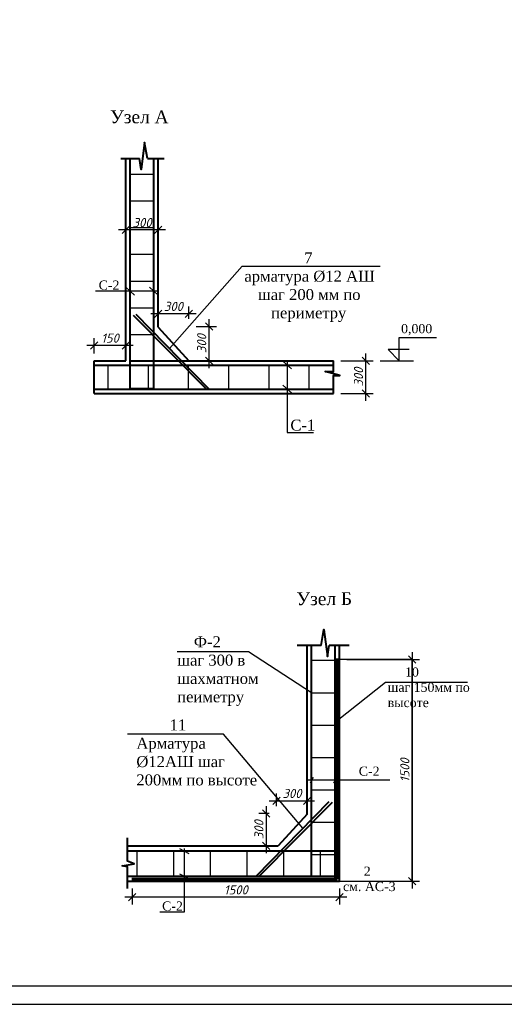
# Model space of a CAD drawing. Header units: millimetres. Extents: x -3143211 to -2549809, y 1060331 to 1341741.
# Tile 96 of 141: x -3089837 to -3076620, y 1244805 to 1271680. Entities that reach past the tile are written whole.
import ezdxf

# ---------------------------------------------------------------- set-up
doc = ezdxf.new("R2010")
doc.units = ezdxf.units.MM
for name, color, linetype in [('Дераза', 5, 'Continuous'), ('размер', 34, 'Continuous'), ('шрифт', 1, 'Continuous')]:
    doc.layers.add(name, color=color, linetype=linetype)
doc.layers.add('Сплошная толстая', color=7, linetype='Continuous', lineweight=40)
doc.styles.get("Standard").update_dxf_attribs({"font": 'isocpeui.ttf'})
doc.dimstyles.new('STANDARD-100', dxfattribs={"dimtxt": 250, "dimasz": 200, "dimexe": 200, "dimexo": 200, "dimgap": 75, "dimtad": 1, "dimdec": 0, "dimzin": 0, "dimdsep": 46, "dimtxsty": 'Standard', "dimblk": 'OBLIQUE', "dimcen": 0.09, "dimdle": 200, "dimadec": 0, "dimazin": 0, "dimtfac": 1, "dimtdec": 0, "dimtofl": 0, "dimtmove": 0, "dimatfit": 3, "dimldrblk": 'OBLIQUE', "dimfxl": 1, "dimtolj": 1, "dimtzin": 0, "dimarcsym": 0})

# ---------------------------------------------------------------- blocks, each defined once
blk = doc.blocks.new('_Oblique')
at = {"color": 0, "linetype": 'ByBlock', "lineweight": -2}
blk.add_line((-0.5, -0.5), (0.5, 0.5), dxfattribs=at)
blk = doc.blocks.new('*D83')
at = {"layer": 'Defpoints', "color": 0, "transparency": 16777216}
for p in [(-3081114, 1254217), (-3081112, 1248169), (-3079132, 1248169)]:
    blk.add_point(p, dxfattribs=at)
at = {"layer": 'Дераза', "color": 0, "lineweight": -2, "transparency": 16777216}
for p, q in [((-3079132, 1254417), (-3079132, 1247969)), ((-3080914, 1254217), (-3078932, 1254217)), ((-3080912, 1248169), (-3078932, 1248169))]:
    blk.add_line(p, q, dxfattribs=at)
at = {"layer": 'Дераза', "color": 0, "lineweight": -2, "transparency": 16777216, "xscale": 200, "yscale": 200, "zscale": 200}
for p, rotation in [((-3079132, 1254217), 90), ((-3079132, 1248169), 270)]:
    blk.add_blockref('_Oblique', p, dxfattribs=dict(at, rotation=rotation))
at = {"layer": 'Дераза', "color": 0, "transparency": 16777216, "insert": (-3079332, 1251193), "char_height": 250, "attachment_point": 5, "rotation": 90}
blk.add_mtext('\\A1;1500', dxfattribs=at)
blk = doc.blocks.new('*D53')
at = {"layer": 'Defpoints', "color": 0, "transparency": 16777216}
for p in [(-3081992, 1250360), (-3082831, 1250013), (-3081992, 1250013)]:
    blk.add_point(p, dxfattribs=at)
at = {"layer": 'Дераза', "color": 0, "lineweight": -2, "transparency": 16777216}
for p, q in [((-3082831, 1250213), (-3082831, 1250560)), ((-3081992, 1250213), (-3081992, 1250560)), ((-3083031, 1250360), (-3081792, 1250360))]:
    blk.add_line(p, q, dxfattribs=at)
at = {"layer": 'Дераза', "color": 0, "lineweight": -2, "transparency": 16777216, "xscale": 200, "yscale": 200, "zscale": 200, "rotation": 180}
blk.add_blockref('_Oblique', (-3082831, 1250360), dxfattribs=at)
at = {"layer": 'Дераза', "color": 0, "lineweight": -2, "transparency": 16777216, "xscale": 200, "yscale": 200, "zscale": 200}
blk.add_blockref('_Oblique', (-3081992, 1250360), dxfattribs=at)
at = {"layer": 'Дераза', "color": 0, "transparency": 16777216, "insert": (-3082411, 1250560), "char_height": 250, "attachment_point": 5}
blk.add_mtext('\\A1;300', dxfattribs=at)
blk = doc.blocks.new('*D54')
at = {"layer": 'Defpoints', "color": 0, "transparency": 16777216}
for p in [(-3082831, 1250013), (-3083112, 1249127), (-3082831, 1249127)]:
    blk.add_point(p, dxfattribs=at)
at = {"layer": 'Дераза', "color": 0, "lineweight": -2, "transparency": 16777216}
for p, q in [((-3083031, 1250013), (-3083312, 1250013)), ((-3083112, 1250213), (-3083112, 1248927)), ((-3083031, 1249127), (-3083312, 1249127))]:
    blk.add_line(p, q, dxfattribs=at)
at = {"layer": 'Дераза', "color": 0, "lineweight": -2, "transparency": 16777216, "xscale": 200, "yscale": 200, "zscale": 200}
for p, rotation in [((-3083112, 1250013), 90), ((-3083112, 1249127), 270)]:
    blk.add_blockref('_Oblique', p, dxfattribs=dict(at, rotation=rotation))
at = {"layer": 'Дераза', "color": 0, "transparency": 16777216, "insert": (-3083312, 1249570), "char_height": 250, "attachment_point": 5, "rotation": 90}
blk.add_mtext('\\A1;300', dxfattribs=at)
blk = doc.blocks.new('*D55')
at = {"layer": 'Defpoints', "color": 0, "transparency": 16777216}
for p in [(-3086769, 1248169), (-3081112, 1248169), (-3086769, 1247728)]:
    blk.add_point(p, dxfattribs=at)
at = {"layer": 'Дераза', "color": 0, "lineweight": -2, "transparency": 16777216}
for p, q in [((-3086769, 1247969), (-3086769, 1247528)), ((-3081112, 1247969), (-3081112, 1247528)), ((-3080912, 1247728), (-3086969, 1247728))]:
    blk.add_line(p, q, dxfattribs=at)
at = {"layer": 'Дераза', "color": 0, "lineweight": -2, "transparency": 16777216, "xscale": 200, "yscale": 200, "zscale": 200, "rotation": 180}
blk.add_blockref('_Oblique', (-3086769, 1247728), dxfattribs=at)
at = {"layer": 'Дераза', "color": 0, "lineweight": -2, "transparency": 16777216, "xscale": 200, "yscale": 200, "zscale": 200}
blk.add_blockref('_Oblique', (-3081112, 1247728), dxfattribs=at)
at = {"layer": 'Дераза', "color": 0, "transparency": 16777216, "insert": (-3083940, 1247928), "char_height": 250, "attachment_point": 5}
blk.add_mtext('\\A1;1500', dxfattribs=at)
blk = doc.blocks.new('*D155')
at = {"layer": 'Defpoints', "color": 0, "transparency": 16777216}
for p in [(-3085221, 1263307), (-3084673, 1263307), (-3085219, 1262368)]:
    blk.add_point(p, dxfattribs=at)
at = {"layer": 'Дераза', "color": 0, "lineweight": -2, "transparency": 16777216}
for p, q in [((-3084673, 1262168), (-3084673, 1263507)), ((-3085021, 1263307), (-3084473, 1263307)), ((-3085019, 1262368), (-3084473, 1262368))]:
    blk.add_line(p, q, dxfattribs=at)
at = {"layer": 'Дераза', "color": 0, "lineweight": -2, "transparency": 16777216, "xscale": 200, "yscale": 200, "zscale": 200}
for p, rotation in [((-3084673, 1263307), 90), ((-3084673, 1262368), 270)]:
    blk.add_blockref('_Oblique', p, dxfattribs=dict(at, rotation=rotation))
at = {"layer": 'Дераза', "color": 0, "transparency": 16777216, "insert": (-3084873, 1262838), "char_height": 250, "attachment_point": 5, "rotation": 90}
blk.add_mtext('\\A1;300', dxfattribs=at)
blk = doc.blocks.new('*D154')
at = {"layer": 'Defpoints', "color": 0, "transparency": 16777216}
for p in [(-3086060, 1263654), (-3086060, 1263312), (-3085228, 1263312)]:
    blk.add_point(p, dxfattribs=at)
at = {"layer": 'Дераза', "color": 0, "lineweight": -2, "transparency": 16777216}
for p, q in [((-3086060, 1263512), (-3086060, 1263854)), ((-3085228, 1263512), (-3085228, 1263854)), ((-3085028, 1263654), (-3086260, 1263654))]:
    blk.add_line(p, q, dxfattribs=at)
at = {"layer": 'Дераза', "color": 0, "lineweight": -2, "transparency": 16777216, "xscale": 200, "yscale": 200, "zscale": 200, "rotation": 180}
blk.add_blockref('_Oblique', (-3086060, 1263654), dxfattribs=at)
at = {"layer": 'Дераза', "color": 0, "lineweight": -2, "transparency": 16777216, "xscale": 200, "yscale": 200, "zscale": 200}
blk.add_blockref('_Oblique', (-3085228, 1263654), dxfattribs=at)
at = {"layer": 'Дераза', "color": 0, "transparency": 16777216, "insert": (-3085644, 1263854), "char_height": 250, "attachment_point": 5}
blk.add_mtext('\\A1;300', dxfattribs=at)
blk = doc.blocks.new('*D156')
at = {"layer": 'Defpoints', "color": 0, "transparency": 16777216}
for p in [(-3086938, 1266015), (-3086938, 1265942), (-3086060, 1266015)]:
    blk.add_point(p, dxfattribs=at)
at = {"layer": 'Дераза', "color": 0, "lineweight": -2, "transparency": 16777216}
for p, q in [((-3085860, 1265942), (-3087138, 1265942)), ((-3086938, 1265815), (-3086938, 1265742)), ((-3086060, 1265815), (-3086060, 1265742))]:
    blk.add_line(p, q, dxfattribs=at)
at = {"layer": 'Дераза', "color": 0, "lineweight": -2, "transparency": 16777216, "xscale": 200, "yscale": 200, "zscale": 200, "rotation": 180}
blk.add_blockref('_Oblique', (-3086938, 1265942), dxfattribs=at)
at = {"layer": 'Дераза', "color": 0, "lineweight": -2, "transparency": 16777216, "xscale": 200, "yscale": 200, "zscale": 200}
blk.add_blockref('_Oblique', (-3086060, 1265942), dxfattribs=at)
at = {"layer": 'Дераза', "color": 0, "transparency": 16777216, "insert": (-3086499, 1266142), "char_height": 250, "attachment_point": 5}
blk.add_mtext('\\A1;300', dxfattribs=at)
blk = doc.blocks.new('*D157')
at = {"layer": 'Defpoints', "color": 0, "transparency": 16777216}
for p in [(-3081275, 1262368), (-3080395, 1262368), (-3081275, 1261480)]:
    blk.add_point(p, dxfattribs=at)
at = {"layer": 'Дераза', "color": 0, "lineweight": -2, "transparency": 16777216}
for p, q in [((-3081075, 1262368), (-3080195, 1262368)), ((-3080395, 1261280), (-3080395, 1262568)), ((-3081075, 1261480), (-3080195, 1261480))]:
    blk.add_line(p, q, dxfattribs=at)
at = {"layer": 'Дераза', "color": 0, "lineweight": -2, "transparency": 16777216, "xscale": 200, "yscale": 200, "zscale": 200}
for p, rotation in [((-3080395, 1262368), 90), ((-3080395, 1261480), 270)]:
    blk.add_blockref('_Oblique', p, dxfattribs=dict(at, rotation=rotation))
at = {"layer": 'Дераза', "color": 0, "transparency": 16777216, "insert": (-3080595, 1261924), "char_height": 250, "width": 563.3, "attachment_point": 5, "rotation": 90}
blk.add_mtext('\\A1;300', dxfattribs=at)
blk = doc.blocks.new('*D158')
at = {"layer": 'Defpoints', "color": 0, "transparency": 16777216}
for p in [(-3087807, 1262788), (-3087807, 1262368), (-3086938, 1262368)]:
    blk.add_point(p, dxfattribs=at)
at = {"layer": 'Дераза', "color": 0, "lineweight": -2, "transparency": 16777216}
for p, q in [((-3087807, 1262568), (-3087807, 1262988)), ((-3086938, 1262568), (-3086938, 1262988)), ((-3086738, 1262788), (-3088007, 1262788))]:
    blk.add_line(p, q, dxfattribs=at)
at = {"layer": 'Дераза', "color": 0, "lineweight": -2, "transparency": 16777216, "xscale": 200, "yscale": 200, "zscale": 200, "rotation": 180}
blk.add_blockref('_Oblique', (-3087807, 1262788), dxfattribs=at)
at = {"layer": 'Дераза', "color": 0, "lineweight": -2, "transparency": 16777216, "xscale": 200, "yscale": 200, "zscale": 200}
blk.add_blockref('_Oblique', (-3086938, 1262788), dxfattribs=at)
at = {"layer": 'Дераза', "color": 0, "transparency": 16777216, "insert": (-3087373, 1262988), "char_height": 250, "attachment_point": 5}
blk.add_mtext('\\A1;150', dxfattribs=at)

msp = doc.modelspace()

# ---------------------------------------------------------------- linework, layer by layer
for p, q in [((-3086820.65331, 1267466.42415), (-3086177.82906, 1267466.42415)), ((-3086820.65331, 1266736.27045), (-3086177.82906, 1266736.27045)), ((-3086820.65331, 1266006.11675), (-3086177.82906, 1266006.11675)), ((-3086820.65331, 1265275.96305), (-3086177.82906, 1265275.96305)), ((-3086820.65331, 1264545.80935), (-3086177.82906, 1264545.80935)), ((-3086938.26742, 1264374.74661), (-3086703.0392, 1264164.58443)), ((-3086295.44317, 1264374.74661), (-3086060.21496, 1264164.58443)), ((-3086820.65331, 1263815.65565), (-3086177.82906, 1263815.65565)), ((-3086820.65331, 1263085.50195), (-3086177.82906, 1263085.50195)), ((-3086820.65331, 1262355.34825), (-3086177.82906, 1262355.34825)), ((-3082657.08382, 1262355.72439), (-3082421.85561, 1262145.5622)), ((-3080006.49787, 1262368.3469), (-3079100.39608, 1262368.3469)), ((-3087433.85985, 1262250.6433), (-3087433.85985, 1261597.54978)), ((-3086336.49943, 1262250.6433), (-3086336.49943, 1261597.54978)), ((-3085239.139, 1262250.6433), (-3085239.139, 1261597.54978)), ((-3084141.77858, 1262250.6433), (-3084141.77858, 1261597.54978)), ((-3083044.41815, 1262250.6433), (-3083044.41815, 1261597.54978)), ((-3081947.05773, 1262250.6433), (-3081947.05773, 1261597.54978)), ((-3086820.65331, 1261625.19455), (-3086177.82906, 1261625.19455)), ((-3082657.08382, 1261702.63087), (-3082421.85561, 1261492.46868)), ((-3081874.21639, 1254193.51588), (-3081231.39215, 1254193.51588)), ((-3081874.21639, 1253310.06799), (-3081231.39215, 1253310.06799)), ((-3081874.21639, 1252426.6201), (-3081231.39215, 1252426.6201)), ((-3081874.21639, 1251543.17221), (-3081231.39215, 1251543.17221)), ((-3081831.40123, 1250993.74184), (-3081917.03156, 1250845.15674)), ((-3081188.57698, 1250993.74184), (-3081274.20731, 1250845.15674)), ((-3081874.21639, 1250659.72432), (-3081231.39215, 1250659.72432)), ((-3081874.21639, 1249776.27643), (-3081231.39215, 1249776.27643)), ((-3086641.59898, 1248992.37165), (-3086641.59898, 1248302.93772)), ((-3085641.59898, 1248992.37165), (-3085641.59898, 1248302.93772)), ((-3085481.95577, 1249053.87362), (-3085224.7652, 1248924.62203)), ((-3084641.59898, 1248992.37165), (-3084641.59898, 1248302.93772)), ((-3083641.59898, 1248992.37165), (-3083641.59898, 1248302.93772)), ((-3082641.59898, 1248992.37165), (-3082641.59898, 1248302.93772)), ((-3081874.21639, 1248892.82854), (-3081231.39215, 1248892.82854)), ((-3081641.59898, 1248992.37165), (-3081641.59898, 1248302.93772)), ((-3085481.95577, 1248367.56351), (-3085224.7652, 1248238.31193))]:
    msp.add_line(p, q)
at = {"color": 0}
for p, q in [((-3085219.36278, 1262368.3469), (-3083516.34028, 1262368.3469)), ((-3116696.73173, 1244804.62022), (-3057296.73173, 1244804.62022))]:
    msp.add_line(p, q, dxfattribs=at)
at = {"color": 5, "lineweight": 60}
for p, q in [((-3081176.89136, 1254239.45224), (-3081176.89136, 1248223.29838)), ((-3081176.89136, 1248223.29838), (-3086775.28231, 1248223.29838))]:
    msp.add_line(p, q, dxfattribs=at)
for points in [[(-3116696.73173, 1244804.62022), (-3057296.73173, 1244804.62022), (-3057296.73173, 1286804.62022), (-3116696.73173, 1286804.62022)], [(-3114696.73173, 1245304.62022), (-3057796.73173, 1245304.62022), (-3057796.73173, 1286304.62022), (-3114696.73173, 1286304.62022)]]:
    msp.add_lwpolyline(points, close=True)
at = {"color": 0}
for points in [[(-3085750.18866, 1262709.04393), (-3083769.63811, 1264949.17186), (-3080004.60822, 1264949.17186)], [(-3086092.23547, 1264269.66552), (-3087770.63473, 1264269.66552)], [(-3079212.42392, 1262679.89729), (-3079787.06367, 1262679.89729), (-3079490.76492, 1262368.3469), (-3079490.76492, 1263007.23845), (-3078467.18802, 1263007.23845)], [(-3082539.46972, 1262355.72439), (-3082539.46972, 1260411.68279), (-3081827.28709, 1260411.68279)], [(-3081874.21639, 1253310.06799), (-3083592.03496, 1254425.10598), (-3085540.84418, 1254425.10598)], [(-3081113.68854, 1248168.54603), (-3079131.9967, 1248168.54603), (-3079131.9967, 1254216.97326), (-3081113.68854, 1254216.97326)], [(-3081176.89136, 1252551.44692), (-3079863.85334, 1253594.04915), (-3077622.1015, 1253594.04915)], [(-3082112.98853, 1249608.00661), (-3084282.40734, 1252173.96632), (-3086892.21857, 1252173.96632)], [(-3079740.7698, 1250919.44929), (-3079740.7698, 1250919.44929), (-3081991.91999, 1250919.44929)], [(-3082832.68268, 1250359.77285), (-3081991.91999, 1250359.77285)], [(-3085353.36049, 1249053.87362), (-3085353.36049, 1247319.97589), (-3086011.4397, 1247319.97589)], [(-3081113.68854, 1249126.76335), (-3081111.60093, 1249126.76335)], [(-3081113.68854, 1248992.37165), (-3081111.60093, 1248992.37165)]]:
    msp.add_lwpolyline(points, dxfattribs=at)
at = {"layer": 'Сплошная толстая', "color": 0}
for p, q in [((-3086060.12546, 1263287.83817), (-3085219.36278, 1262368.3469)), ((-3081991.91999, 1249993.22611), (-3082784.19457, 1249126.76335))]:
    msp.add_line(p, q, dxfattribs=at)
for points in [[(-3086351.69292, 1267893.07742), (-3086433.01946, 1268327.66546), (-3086524.56131, 1267593.83509), (-3086571.55227, 1267893.07742)], [(-3087083.00348, 1267893.07742), (-3086571.55227, 1267893.07742)], [(-3086938.35691, 1262368.3469), (-3086938.35691, 1267893.07742)], [(-3086351.69292, 1267893.07742), (-3085895.74449, 1267893.07742)], [(-3086060.12546, 1263287.83817), (-3086060.12546, 1267893.07742)], [(-3087807.38513, 1261479.84618), (-3087807.38513, 1262368.3469)], [(-3087807.38513, 1262368.3469), (-3086938.35691, 1262368.3469)], [(-3086820.65331, 1262368.3469), (-3081275.2554, 1262368.3469)], [(-3081275.2554, 1261479.84618), (-3081275.2554, 1261971.99027), (-3081105.17037, 1261968.02978), (-3081501.57358, 1262074.87078), (-3081275.05735, 1262074.87078), (-3081275.05735, 1262368.3469)], [(-3087807.38513, 1261479.84618), (-3081275.2554, 1261479.84618)], [(-3081618.60725, 1254598.46537), (-3081537.2807, 1255033.05341), (-3081445.73886, 1254299.22303), (-3081398.7479, 1254598.46537)], [(-3081618.60725, 1254598.46537), (-3082269.83663, 1254598.46537)], [(-3081991.91999, 1249993.22611), (-3081991.91999, 1254598.46537)], [(-3080848.08848, 1254598.46537), (-3081398.7479, 1254598.46537)], [(-3081113.68854, 1248168.54603), (-3081113.68854, 1254598.46537)], [(-3083386.32674, 1248302.93772), (-3081396.02222, 1250342.83921)], [(-3081313.1782, 1250316.88608), (-3083306.4417, 1248302.93772)], [(-3086894.64542, 1247968.71276), (-3086894.64542, 1248555.41581), (-3087039.25372, 1248583.25631), (-3086711.24182, 1248639.13085), (-3086894.31798, 1248710.24408), (-3086894.31798, 1249349.63058)], [(-3086894.31798, 1248992.37165), (-3086894.31798, 1249126.76335), (-3082784.19457, 1249126.76335)], [(-3086894.64542, 1248168.54603), (-3081111.92836, 1248168.54603)]]:
    msp.add_lwpolyline(points, dxfattribs=at)
at = {"layer": 'Сплошная толстая', "color": 5}
for points in [[(-3086820.65331, 1261597.54978), (-3086820.65331, 1267893.07742)], [(-3086177.82906, 1261597.54978), (-3086177.82906, 1267893.07742)]]:
    msp.add_lwpolyline(points, dxfattribs=at)
at = {"layer": 'Сплошная толстая', "color": 3}
for points in [[(-3086738.86726, 1263611.49814), (-3084745.60376, 1261597.54978)], [(-3084665.71872, 1261597.54978), (-3086656.02323, 1263637.45126)]]:
    msp.add_lwpolyline(points, dxfattribs=at)
at = {"layer": 'Сплошная толстая', "color": 1}
for points in [[(-3087807.38513, 1262250.6433), (-3081275.2554, 1262250.6433)], [(-3087807.38513, 1261597.54978), (-3081275.2554, 1261597.54978)], [(-3081874.21639, 1248302.93772), (-3081874.21639, 1254598.46537)], [(-3081231.39215, 1248168.54603), (-3081231.39215, 1254598.46537)], [(-3086894.31798, 1248992.37165), (-3081231.39215, 1248992.37165)], [(-3086894.64542, 1248168.54603), (-3086894.64542, 1248302.93772), (-3081231.39215, 1248302.93772)]]:
    msp.add_lwpolyline(points, dxfattribs=at)

# ---------------------------------------------------------------- texts
at = {"color": 0, "ltscale": 0.3, "attachment_point": 1, "rotation": 0.211107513}
for s, insert, char_height, width in [('{\\fTimes New Roman|b0|i0|c204|p18;С-1}', (-3082454.27308, 1260762.89019), 300, 613.3821197), ('{\\fTimes New Roman|b0|i0|c204|p18;Узел Б}', (-3082290.00931, 1256047.66556), 350, 1469.6139149)]:
    msp.add_mtext(s, dxfattribs=dict(at, insert=insert, char_height=char_height, width=width))
at = {"layer": 'размер', "color": 0, "attachment_point": 1}
for s, insert, char_height, width in [('{\\fTimes New Roman|b0|i0|c204|p18;Узел А}', (-3087370.62598, 1269202.28236), 350, 1557.4293439), ('\\pi1779.46288;{\\fTimes New Roman|b0|i0|c204|p18;7\\P\\pi146.55012;арматура Ø12 АШ\\P\\pi517.17016;шаг 200 мм по \\P\\pi875.56959;периметру}', (-3083856.07891, 1265328.58714), 300, 3744.2898568), ('{\\fTimes New Roman|b0|i0|c204|p18;С-2}', (-3087682.5005, 1264560.35097), 250, 540.8922134), ('{\\fTimes New Roman|b0|i0|c204|p18;0,000}', (-3079434.67001, 1263372.48226), 250, 5731.5772572)]:
    msp.add_mtext(s, dxfattribs=dict(at, insert=insert, char_height=char_height, width=width))
at = {"layer": 'шрифт', "color": 0, "attachment_point": 1}
for s, insert, char_height, width in [('{\\fTimes New Roman|b0|i0|c204|p18;    Ф-2\\Pшаг 300 в\\Pшахматном\\Pпеиметру}', (-3085540.84418, 1254849.26322), 300, 2161.8320115), ('{\\fTimes New Roman|b0|i0|c204|p18;     10\\Pшаг 150мм по\\Pвысоте}', (-3079798.89855, 1253999.55604), 250, 2176.797044), ('{\\fTimes New Roman|b0|i0|c204|p18;        11 \\PАрматура\\P%%C12АШ шаг\\P200мм по высоте}', (-3086654.55692, 1252579.47321), 300, 3210.6423937), ('{\\fTimes New Roman|b0|i0|c204|p18;С-2}', (-3080588.09083, 1251292.64557), 250, 540.8922134), ('{\\fTimes New Roman|b0|i0|c204|p18;      2\\Pсм. АС-3}', (-3081018.59944, 1248562.00609), 250, 1374.165465), ('{\\fTimes New Roman|b0|i0|c204|p18;С-2}', (-3085952.55837, 1247610.99077), 250, 540.8922134)]:
    msp.add_mtext(s, dxfattribs=dict(at, insert=insert, char_height=char_height, width=width))

# ---------------------------------------------------------------- dimensions: what is measured, and where the dimension line sits
at = {"layer": 'Дераза', "color": 0}
for base, p1, p2, angle, text, picture, middle in [((-3086938.35691, 1265942.25663), (-3086060.12546, 1266015.40783), (-3086938.35691, 1266015.40783), 0, '300', '*D156', (-3086499.24119, 1266142.25663)), ((-3086060.12546, 1263654.3849), (-3085228.07578, 1263311.77366), (-3086060.12546, 1263311.77366), 0, '300', '*D154', (-3085644.10062, 1263854.3849)), ((-3084672.66376, 1263307.4419), (-3085219.36278, 1262368.3469), (-3085221.13074, 1263307.4419), 90, '300', '*D155', (-3084872.66376, 1262837.8944)), ((-3087807.38513, 1262788.42277), (-3086938.35691, 1262368.3469), (-3087807.38513, 1262368.3469), 0, '150', '*D158', (-3087372.87102, 1262988.42277)), ((-3080395.36879, 1262368.3469), (-3081275.2554, 1261479.84618), (-3081275.2554, 1262368.3469), 90, '300', '*D157', (-3080595.36879, 1261924.09654)), ((-3079131.9967, 1248168.54603), (-3081113.68854, 1254216.97326), (-3081111.92836, 1248168.54603), 90, '1500', '*D83', (-3079331.9967, 1251192.75964)), ((-3083112.41336, 1249126.76335), (-3082830.91472, 1250012.82984), (-3082830.91472, 1249126.76335), 90, '300', '*D54', (-3083312.41336, 1249569.79659))]:
    dim = msp.add_linear_dim(base=base, p1=p1, p2=p2, angle=angle, text=text, dimstyle='STANDARD-100', dxfattribs=at)
    dim.commit()
    dim.dimension.update_dxf_attribs({"geometry": picture, "text_midpoint": middle})
for base, p1, p2, text, picture, middle in [((-3081991.91999, 1250359.77285), (-3082830.91472, 1250012.82984), (-3081991.91999, 1250012.82984), '300', '*D53', (-3082411.41736, 1250559.77285)), ((-3086768.53633, 1247728.1338), (-3081111.92836, 1248168.54603), (-3086768.53633, 1248168.54603), '1500', '*D55', (-3083940.23234, 1247928.1338))]:
    dim = msp.add_linear_dim(base=base, p1=p1, p2=p2, text=text, dimstyle='STANDARD-100', dxfattribs=at)
    dim.commit()
    dim.dimension.update_dxf_attribs({"geometry": picture, "text_midpoint": middle})

doc.saveas('drawing.dxf')
